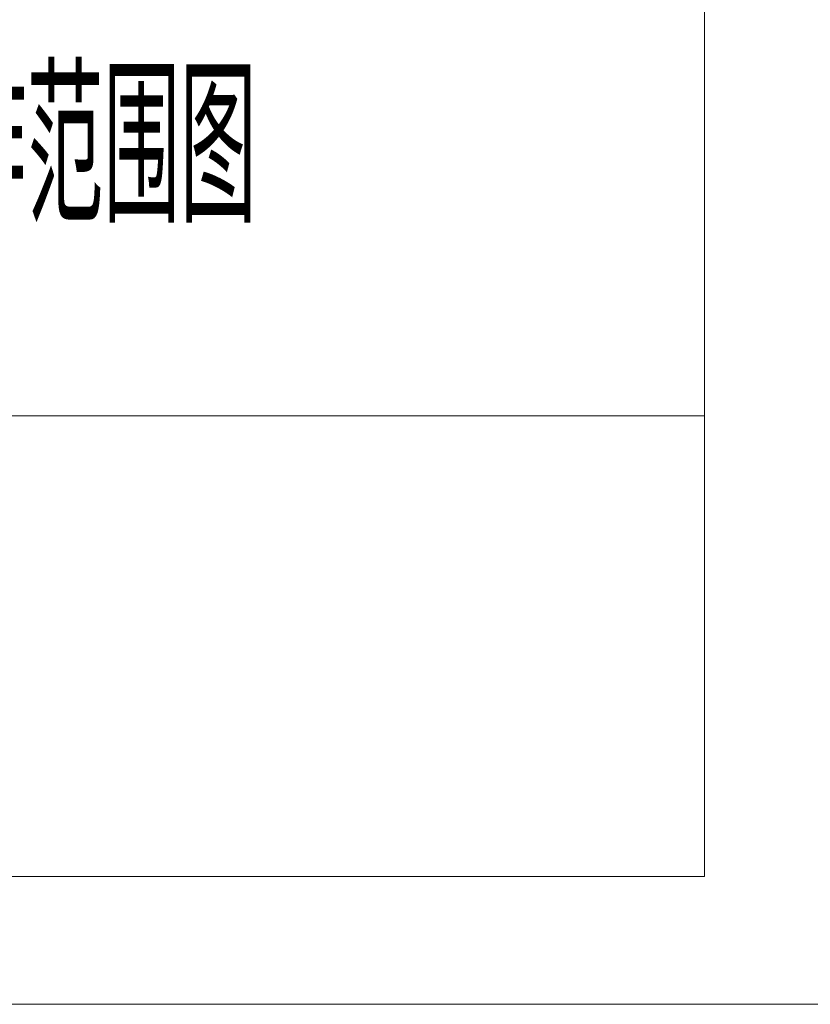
# Model space of a CAD drawing. Header units: millimetres. Extents: x 19214 to 26510, y -7957 to -532.
# Tile 42 of 150: x 23696 to 24469, y -7957 to -6996. Entities that reach past the tile are written whole.
import ezdxf
from ezdxf.enums import TextEntityAlignment as Align

# ---------------------------------------------------------------- set-up
doc = ezdxf.new("R2010")
doc.units = ezdxf.units.MM
doc.header["$LTSCALE"] = 0.3175
for name, color, linetype, lineweight in [('1轮廓实线层', 7, 'Continuous', 18), ('2细线层', 4, 'Continuous', 13), ('6文字层', 3, 'Continuous', 13), ('图框层', 7, 'Continuous', 18)]:
    doc.layers.add(name, color=color, linetype=linetype, lineweight=lineweight)
doc.styles.add('PC_TEXTSTYLE', font='ISOCP.SHX', dxfattribs={"width": 0.707, "bigfont": 'GBCBIG.SHX'})

# ---------------------------------------------------------------- blocks, each defined once
blk = doc.blocks.new('ZwmFrameMain_A4^_^无分区图框^_^portrait')
at = {"layer": '1轮廓实线层'}
for p in [(180, 287), (0, 0)]:
    blk.add_line(p, (180, 0), dxfattribs=at)
at = {"layer": '2细线层'}
blk.add_line((-25, -5), (185, -5), dxfattribs=at)
blk = doc.blocks.new('ZwmFrameMain_纵向标题栏')
at = {"layer": '2细线层', "color": 6, "linetype": 'Continuous'}
blk.add_line((-100, 18), (0, 18), dxfattribs=at)
at = {"layer": '6文字层', "color": 4, "style": 'PC_TEXTSTYLE', "flags": 8}
for tag, height, width, p, p2 in [('产品名称或材料标记', 5.294, 0.911854, (-90.887, 39.378), (-59.526, 39.378)), ('图样名称', 5.882, 2.846512, (-48.824, 25.543), (-1.176, 25.543)), ('图样代号', 5.882, 2.86875, (-48.824, 6.635), (-1.176, 6.635))]:
    blk.add_attdef(tag, text='', height=height, dxfattribs=dict(at, width=width)).set_placement(p, p2, align=Align.FIT)
at = {"layer": '6文字层', "color": 6, "style": 'PC_TEXTSTYLE', "width": 9.241641, "flags": 8}
blk.add_attdef('设计', text='', height=2.5, rotation=359.5768, dxfattribs=at).set_placement((-166.76, 23.515), (-157.519, 23.447), align=Align.FIT)
at = {"layer": '6文字层', "color": 6, "style": 'PC_TEXTSTYLE', "flags": 8}
for tag, height, width, p, p2 in [('审核', 2.5, 2.542374, (-166.6, 16.656), (-157.697, 16.656)), ('重量', 4.118, 1.685865, (-72.824, 11.882), (-63.176, 11.882)), ('比例', 4.118, 1.699352, (-60.824, 11.707), (-51.176, 11.707))]:
    blk.add_attdef(tag, text='', height=height, dxfattribs=dict(at, width=width)).set_placement(p, p2, align=Align.FIT)

msp = doc.modelspace()

# ---------------------------------------------------------------- block references
at = {"layer": '图框层', "xscale": 25, "yscale": 25, "zscale": 25}
msp.add_blockref('ZwmFrameMain_A4^_^无分区图框^_^portrait', (19865.515, -7832.442), dxfattribs=at)
at = {"layer": '图框层'}
ref = msp.add_blockref('ZwmFrameMain_纵向标题栏', (24365.515, -7832.442), dxfattribs=dict(at, xscale=25, yscale=25, zscale=25))
ref.add_attrib('图样名称', '动作范围图', dxfattribs={"layer": '6文字层', "color": 4, "height": 147.0588, "style": 'PC_TEXTSTYLE', "width": 0.707}).set_placement((23740.515, -7193.863), align=Align.CENTER)

doc.saveas('drawing.dxf')
